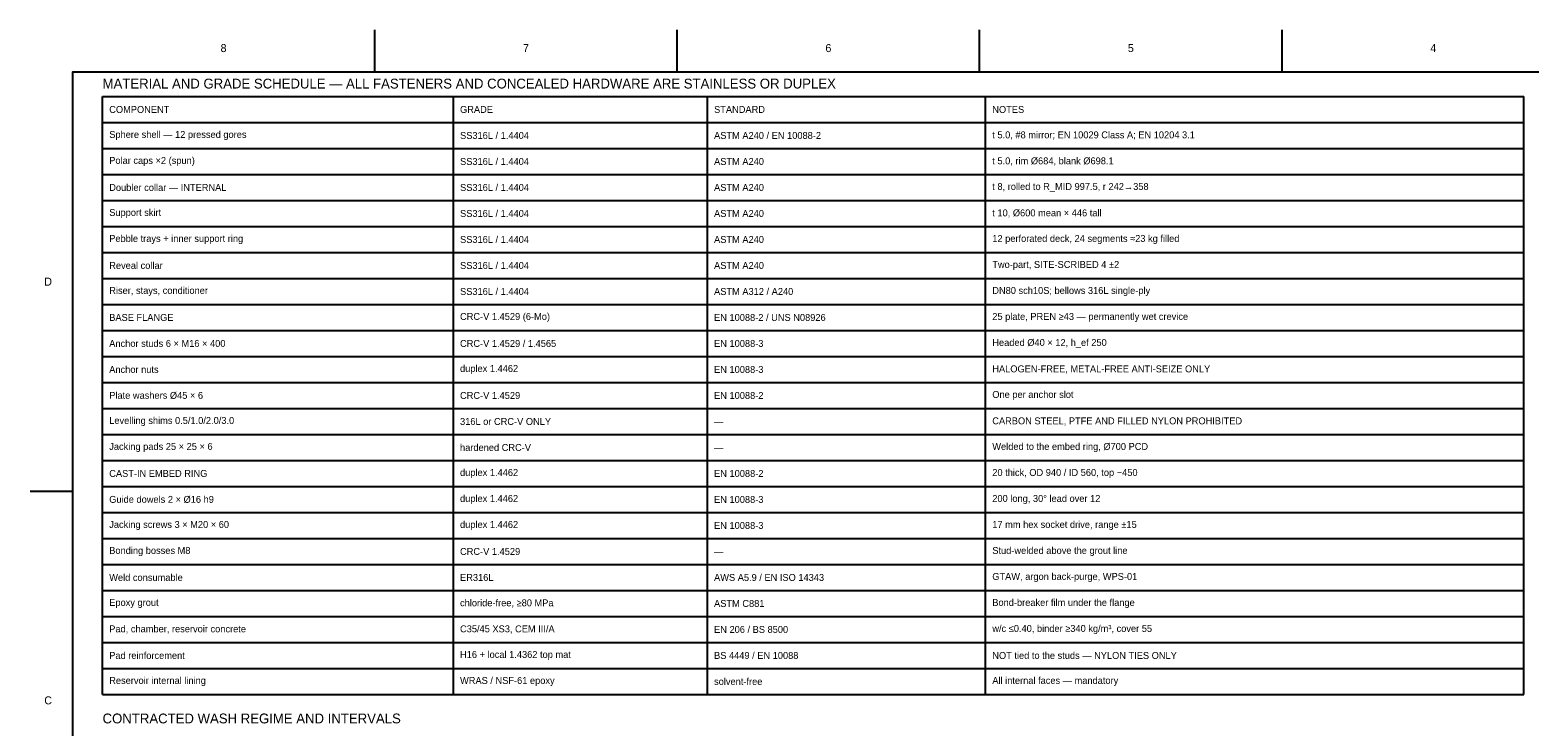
# Model space of a CAD drawing. Header units: millimetres. Extents: x 3 to 417, y 2 to 294.
# Tile 3 of 5: x 3 to 251, y 179 to 294. Entities that reach past the tile are written whole.
import ezdxf

# ---------------------------------------------------------------- set-up
doc = ezdxf.new("R2010")
doc.units = ezdxf.units.MM
for name, color, linetype in [('DIM', 3, 'Continuous'), ('TEXT', 2, 'Continuous'), ('TITLEBLOCK', 7, 'Continuous')]:
    doc.layers.add(name, color=color, linetype=linetype)

msp = doc.modelspace()

# ---------------------------------------------------------------- linework, layer by layer
at = {"layer": 'DIM'}
for p, q in [((15, 283), (250, 283)), ((15, 184.1), (15, 283)), ((73, 184.1), (73, 283)), ((115, 184.1), (115, 283)), ((161, 184.1), (161, 283)), ((250, 184.1), (250, 283)), ((15, 278.7), (250, 278.7)), ((15, 274.4), (250, 274.4)), ((15, 270.1), (250, 270.1)), ((15, 265.8), (250, 265.8)), ((15, 261.5), (250, 261.5)), ((15, 257.2), (250, 257.2)), ((15, 252.9), (250, 252.9)), ((15, 248.6), (250, 248.6)), ((15, 244.3), (250, 244.3)), ((15, 240), (250, 240)), ((15, 235.7), (250, 235.7)), ((15, 231.4), (250, 231.4)), ((15, 227.1), (250, 227.1)), ((15, 222.8), (250, 222.8)), ((15, 218.5), (250, 218.5)), ((15, 214.2), (250, 214.2)), ((15, 209.9), (250, 209.9)), ((15, 205.6), (250, 205.6)), ((15, 201.3), (250, 201.3)), ((15, 197), (250, 197)), ((15, 192.7), (250, 192.7)), ((15, 188.4), (250, 188.4)), ((15, 184.1), (250, 184.1))]:
    msp.add_line(p, q, dxfattribs=at)
at = {"layer": 'TITLEBLOCK'}
for p, q in [((60, 287), (60, 294)), ((110, 287), (110, 294)), ((160, 287), (160, 294)), ((210, 287), (210, 294)), ((3, 217.75), (10, 217.75))]:
    msp.add_line(p, q, dxfattribs=at)
msp.add_lwpolyline([(10, 10), (410, 10), (410, 287), (10, 287)], close=True, dxfattribs=at)

# ---------------------------------------------------------------- texts
at = {"layer": 'TEXT'}
for s, insert, char_height, attachment_point in [('MATERIAL AND GRADE SCHEDULE — ALL FASTENERS AND CONCEALED HARDWARE ARE STAINLESS OR DUPLEX', (15, 284.3), 1.6266, 7), ('COMPONENT', (16.1, 280.85), 1.144, 4), ('GRADE', (74.1, 280.85), 1.144, 4), ('STANDARD', (116.1, 280.85), 1.144, 4), ('NOTES', (162.1, 280.85), 1.144, 4), ('Sphere shell — 12 pressed gores', (16.1, 276.55), 1.1437, 4), ('SS316L / 1.4404', (74.1, 276.55), 1.1437, 4), ('ASTM A240 / EN 10088-2', (116.1, 276.55), 1.1437, 4), ('t 5.0, #8 mirror; EN 10029 Class A; EN 10204 3.1', (162.1, 276.55), 1.1437, 4), ('Polar caps ×2 (spun)', (16.1, 272.25), 1.1437, 4), ('SS316L / 1.4404', (74.1, 272.25), 1.1437, 4), ('ASTM A240', (116.1, 272.25), 1.144, 4), ('t 5.0, rim Ø684, blank Ø698.1', (162.1, 272.25), 1.1437, 4), ('Doubler collar — INTERNAL', (16.1, 267.95), 1.1437, 4), ('SS316L / 1.4404', (74.1, 267.95), 1.1437, 4), ('ASTM A240', (116.1, 267.95), 1.144, 4), ('t 8, rolled to R_MID 997.5, r 242→358', (162.1, 267.95), 1.1437, 4), ('Support skirt', (16.1, 263.65), 1.1437, 4), ('SS316L / 1.4404', (74.1, 263.65), 1.1437, 4), ('ASTM A240', (116.1, 263.65), 1.144, 4), ('t 10, Ø600 mean × 446 tall', (162.1, 263.65), 1.1437, 4), ('Pebble trays + inner support ring', (16.1, 259.35), 1.1437, 4), ('SS316L / 1.4404', (74.1, 259.35), 1.1437, 4), ('ASTM A240', (116.1, 259.35), 1.144, 4), ('12 perforated deck, 24 segments ≈23 kg filled', (162.1, 259.35), 1.1437, 4), ('Reveal collar', (16.1, 255.05), 1.1437, 4), ('SS316L / 1.4404', (74.1, 255.05), 1.1437, 4), ('ASTM A240', (116.1, 255.05), 1.144, 4), ('Two-part, SITE-SCRIBED 4 ±2', (162.1, 255.05), 1.1437, 4), ('Riser, stays, conditioner', (16.1, 250.75), 1.1437, 4), ('SS316L / 1.4404', (74.1, 250.75), 1.1437, 4), ('ASTM A312 / A240', (116.1, 250.75), 1.1437, 4), ('DN80 sch10S; bellows 316L single-ply', (162.1, 250.75), 1.1437, 4), ('BASE FLANGE', (16.1, 246.45), 1.1437, 4), ('CRC-V 1.4529 (6-Mo)', (74.1, 246.45), 1.1437, 4), ('EN 10088-2 / UNS N08926', (116.1, 246.45), 1.1437, 4), ('25 plate, PREN ≥43 — permanently wet crevice', (162.1, 246.45), 1.1437, 4), ('Anchor studs 6 × M16 × 400', (16.1, 242.15), 1.1437, 4), ('CRC-V 1.4529 / 1.4565', (74.1, 242.15), 1.1437, 4), ('EN 10088-3', (116.1, 242.15), 1.144, 4), ('Headed Ø40 × 12, h_ef 250', (162.1, 242.15), 1.1437, 4), ('Anchor nuts', (16.1, 237.85), 1.1437, 4), ('duplex 1.4462', (74.1, 237.85), 1.1437, 4), ('EN 10088-3', (116.1, 237.85), 1.144, 4), ('HALOGEN-FREE, METAL-FREE ANTI-SEIZE ONLY', (162.1, 237.85), 1.1437, 4), ('Plate washers Ø45 × 6', (16.1, 233.55), 1.1437, 4), ('CRC-V 1.4529', (74.1, 233.55), 1.1437, 4), ('EN 10088-2', (116.1, 233.55), 1.144, 4), ('One per anchor slot', (162.1, 233.55), 1.1437, 4), ('Levelling shims 0.5/1.0/2.0/3.0', (16.1, 229.25), 1.1437, 4), ('316L or CRC-V ONLY', (74.1, 229.25), 1.1437, 4), ('—', (116.1, 229.25), 1.14, 4), ('CARBON STEEL, PTFE AND FILLED NYLON PROHIBITED', (162.1, 229.25), 1.1437, 4), ('Jacking pads 25 × 25 × 6', (16.1, 224.95), 1.1437, 4), ('hardened CRC-V', (74.1, 224.95), 1.1437, 4), ('Welded to the embed ring, Ø700 PCD', (162.1, 224.95), 1.1437, 4), ('—', (116.1, 224.95), 1.14, 4), ('CAST-IN EMBED RING', (16.1, 220.65), 1.1437, 4), ('duplex 1.4462', (74.1, 220.65), 1.1437, 4), ('EN 10088-2', (116.1, 220.65), 1.144, 4), ('20 thick, OD 940 / ID 560, top −450', (162.1, 220.65), 1.1437, 4), ('Guide dowels 2 × Ø16 h9', (16.1, 216.35), 1.1437, 4), ('duplex 1.4462', (74.1, 216.35), 1.1437, 4), ('EN 10088-3', (116.1, 216.35), 1.144, 4), ('200 long, 30° lead over 12', (162.1, 216.35), 1.1437, 4), ('Jacking screws 3 × M20 × 60', (16.1, 212.05), 1.1437, 4), ('duplex 1.4462', (74.1, 212.05), 1.1437, 4), ('EN 10088-3', (116.1, 212.05), 1.144, 4), ('17 mm hex socket drive, range ±15', (162.1, 212.05), 1.1437, 4), ('Bonding bosses M8', (16.1, 207.75), 1.1437, 4), ('CRC-V 1.4529', (74.1, 207.75), 1.1437, 4), ('Stud-welded above the grout line', (162.1, 207.75), 1.1437, 4), ('—', (116.1, 207.75), 1.14, 4), ('Weld consumable', (16.1, 203.45), 1.1437, 4), ('ER316L', (74.1, 203.45), 1.144, 4), ('AWS A5.9 / EN ISO 14343', (116.1, 203.45), 1.1437, 4), ('GTAW, argon back-purge, WPS-01', (162.1, 203.45), 1.1437, 4), ('Epoxy grout', (16.1, 199.15), 1.1437, 4), ('chloride-free, ≥80 MPa', (74.1, 199.15), 1.1437, 4), ('ASTM C881', (116.1, 199.15), 1.144, 4), ('Bond-breaker film under the flange', (162.1, 199.15), 1.1437, 4), ('Pad, chamber, reservoir concrete', (16.1, 194.85), 1.1437, 4), ('C35/45 XS3, CEM III/A', (74.1, 194.85), 1.1437, 4), ('EN 206 / BS 8500', (116.1, 194.85), 1.1437, 4), ('w/c ≤0.40, binder ≥340 kg/m³, cover 55', (162.1, 194.85), 1.1437, 4), ('Pad reinforcement', (16.1, 190.55), 1.1437, 4), ('H16 + local 1.4362 top mat', (74.1, 190.55), 1.1437, 4), ('BS 4449 / EN 10088', (116.1, 190.55), 1.1437, 4), ('NOT tied to the studs — NYLON TIES ONLY', (162.1, 190.55), 1.1437, 4), ('Reservoir internal lining', (16.1, 186.25), 1.1437, 4), ('WRAS / NSF-61 epoxy', (74.1, 186.25), 1.1437, 4), ('solvent-free', (116.1, 186.25), 1.1437, 4), ('All internal faces — mandatory', (162.1, 186.25), 1.1437, 4), ('CONTRACTED WASH REGIME AND INTERVALS', (15, 179.3), 1.6266, 7)]:
    msp.add_mtext(s, dxfattribs=dict(at, insert=insert, char_height=char_height, attachment_point=attachment_point))
at = {"layer": 'TITLEBLOCK', "char_height": 1.32, "attachment_point": 5}
for s, insert in [('8', (35, 291)), ('7', (85, 291)), ('6', (135, 291)), ('5', (185, 291)), ('4', (235, 291)), ('D', (6, 252.38)), ('C', (6, 183.12))]:
    msp.add_mtext(s, dxfattribs=dict(at, insert=insert))

doc.saveas('drawing.dxf')
